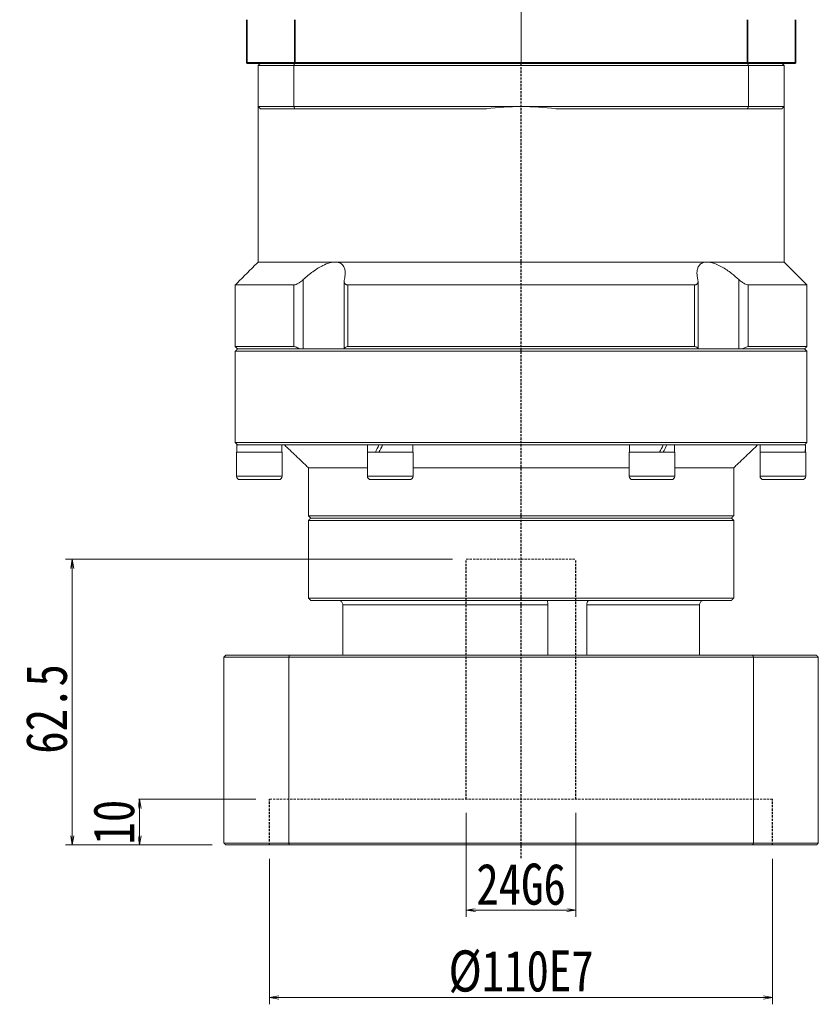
# Model space of a CAD drawing. Header units: millimetres. Extents: x -34 to 938, y -14 to 671.
# Tile 3 of 8: x 128 to 303, y 225 to 441. Entities that reach past the tile are written whole.
import ezdxf

# ---------------------------------------------------------------- set-up
doc = ezdxf.new("R2010")
doc.units = ezdxf.units.MM
doc.linetypes.add('DASHED', pattern=[0.75, 0.5, -0.25])
doc.linetypes.add('点画线', pattern=[18, 12, -2, 2, -2])
for name, color, linetype, lineweight in [('EB0', 7, 'Continuous', 35), ('中心线层', 1, '点画线', 18), ('尺寸线层', 3, 'Continuous', 18), ('粗实线', 7, 'Continuous', 40), ('粗实线层', 7, 'Continuous', 35)]:
    doc.layers.add(name, color=color, linetype=linetype, lineweight=lineweight)
doc.styles.add('宋体', font='SimSun.ttf', dxfattribs={"width": 0.8})
doc.dimstyles.new('A水平标注$0', dxfattribs={"dimtxt": 3.5, "dimasz": 2, "dimexe": 1.5, "dimexo": 3, "dimgap": 1.1, "dimtad": 1, "dimtoh": 1, "dimdec": 4, "dimdsep": 46, "dimtxsty": '宋体', "dimblk": 'OPEN', "dimcen": 3, "dimclrd": 3, "dimclre": 3, "dimclrt": 6, "dimadec": 0, "dimazin": 0, "dimtm": 1e-09, "dimtfac": 1, "dimtdec": 4, "dimtix": 1, "dimtmove": 0, "dimatfit": 3, "dimldrblk": 'OPEN', "dimfxl": 0, "dimlwd": 13, "dimlwe": 13, "dimarcsym": 0})

# ---------------------------------------------------------------- blocks, each defined once
blk = doc.blocks.new('_Open')
at = {"color": 0, "linetype": 'ByBlock', "lineweight": -2}
for p, q in [((-1, 0.17), (0, 0)), ((-1, -0.17), (0, 0)), ((0, 0), (-1, 0))]:
    blk.add_line(p, q, dxfattribs=at)
blk = doc.blocks.new('*D33')
at = {"layer": 'Defpoints', "color": 0, "transparency": 16777216}
for p in [(182.57, 260.02), (292.57, 260.02), (292.57, 226.67)]:
    blk.add_point(p, dxfattribs=at)
at = {"layer": '尺寸线层', "color": 3, "lineweight": 13, "transparency": 16777216}
for p, q in [((182.57, 257.02), (182.57, 225.17)), ((292.57, 257.02), (292.57, 225.17)), ((184.57, 226.67), (290.57, 226.67))]:
    blk.add_line(p, q, dxfattribs=at)
at = {"layer": '尺寸线层', "color": 3, "lineweight": 13, "transparency": 16777216, "xscale": 2, "yscale": 2, "zscale": 2, "rotation": 180}
blk.add_blockref('_Open', (182.57, 226.67), dxfattribs=at)
at = {"layer": '尺寸线层', "color": 3, "lineweight": 13, "transparency": 16777216, "xscale": 2, "yscale": 2, "zscale": 2}
blk.add_blockref('_Open', (292.57, 226.67), dxfattribs=at)
at = {"layer": '尺寸线层', "color": 6, "transparency": 16777216, "insert": (237.57, 232.27), "char_height": 9, "attachment_point": 5, "style": '宋体', "bg_fill": 3, "box_fill_scale": 1.1, "bg_fill_color": 257, "bg_fill_transparency": 0}
blk.add_mtext('%%C110E7', dxfattribs=at)
blk = doc.blocks.new('*D34')
at = {"layer": 'Defpoints', "color": 0, "transparency": 16777216}
for p in [(225.57, 270.02), (249.57, 270.02), (249.57, 245.78)]:
    blk.add_point(p, dxfattribs=at)
at = {"layer": '尺寸线层', "color": 3, "lineweight": 13, "transparency": 16777216}
for p, q in [((225.57, 267.02), (225.57, 244.28)), ((249.57, 267.02), (249.57, 244.28)), ((227.57, 245.78), (247.57, 245.78))]:
    blk.add_line(p, q, dxfattribs=at)
at = {"layer": '尺寸线层', "color": 3, "lineweight": 13, "transparency": 16777216, "xscale": 2, "yscale": 2, "zscale": 2, "rotation": 180}
blk.add_blockref('_Open', (225.57, 245.78), dxfattribs=at)
at = {"layer": '尺寸线层', "color": 3, "lineweight": 13, "transparency": 16777216, "xscale": 2, "yscale": 2, "zscale": 2}
blk.add_blockref('_Open', (249.57, 245.78), dxfattribs=at)
at = {"layer": '尺寸线层', "color": 6, "transparency": 16777216, "insert": (237.57, 251.38), "char_height": 9, "attachment_point": 5, "style": '宋体', "bg_fill": 3, "box_fill_scale": 1.1, "bg_fill_color": 256, "bg_fill_true_color": 13158600, "bg_fill_transparency": 0}
blk.add_mtext('24G6', dxfattribs=at)
blk = doc.blocks.new('*D35')
at = {"layer": 'Defpoints', "color": 0, "transparency": 16777216}
for p in [(182.57, 270.02), (154.13, 260.02), (172.97, 260.02)]:
    blk.add_point(p, dxfattribs=at)
at = {"layer": '尺寸线层', "color": 3, "lineweight": 13, "transparency": 16777216}
for p, q in [((179.57, 270.02), (152.63, 270.02)), ((154.13, 268.02), (154.13, 262.02)), ((169.97, 260.02), (152.63, 260.02))]:
    blk.add_line(p, q, dxfattribs=at)
at = {"layer": '尺寸线层', "color": 3, "lineweight": 13, "transparency": 16777216, "xscale": 2, "yscale": 2, "zscale": 2}
for p, rotation in [((154.13, 270.02), 90), ((154.13, 260.02), 270)]:
    blk.add_blockref('_Open', p, dxfattribs=dict(at, rotation=rotation))
at = {"layer": '尺寸线层', "color": 6, "transparency": 16777216, "insert": (148.53, 265.02), "char_height": 9, "attachment_point": 5, "rotation": 90, "style": '宋体', "bg_fill": 3, "box_fill_scale": 1.1, "bg_fill_color": 257, "bg_fill_transparency": 0}
blk.add_mtext('10', dxfattribs=at)
blk = doc.blocks.new('*D36')
at = {"layer": 'Defpoints', "color": 0, "transparency": 16777216}
for p in [(225.57, 322.52), (139.41, 260.02), (172.97, 260.02)]:
    blk.add_point(p, dxfattribs=at)
at = {"layer": '尺寸线层', "color": 3, "lineweight": 13, "transparency": 16777216}
for p, q in [((222.57, 322.52), (137.91, 322.52)), ((139.41, 320.52), (139.41, 262.02)), ((169.97, 260.02), (137.91, 260.02))]:
    blk.add_line(p, q, dxfattribs=at)
at = {"layer": '尺寸线层', "color": 3, "lineweight": 13, "transparency": 16777216, "xscale": 2, "yscale": 2, "zscale": 2}
for p, rotation in [((139.41, 322.52), 90), ((139.41, 260.02), 270)]:
    blk.add_blockref('_Open', p, dxfattribs=dict(at, rotation=rotation))
at = {"layer": '尺寸线层', "color": 6, "transparency": 16777216, "insert": (133.81, 289.77), "char_height": 9, "attachment_point": 5, "rotation": 90, "style": '宋体', "bg_fill": 3, "box_fill_scale": 1.1, "bg_fill_color": 257, "bg_fill_transparency": 0}
blk.add_mtext('62.5', dxfattribs=at)

msp = doc.modelspace()

# ---------------------------------------------------------------- linework, layer by layer
at = {"color": 7, "linetype": 'Continuous', "lineweight": 15}
for p, q in [((188.05697, 431.01548), (180.56707, 431.01548)), ((287.07717, 431.01548), (188.05697, 431.01548)), ((294.56707, 431.01548), (287.07717, 431.01548)), ((180.06707, 430.51548), (187.87049, 430.51548)), ((180.06707, 430.51548), (180.06707, 421.51548)), ((187.87049, 430.51548), (287.26364, 430.51548)), ((187.87049, 421.51548), (187.87049, 430.51548)), ((287.26364, 430.51548), (287.26364, 421.51548)), ((287.26364, 430.51548), (295.06707, 430.51548)), ((295.06707, 421.51548), (295.06707, 430.51548)), ((187.87049, 421.51548), (180.06707, 421.51548)), ((180.56707, 421.01548), (188.05697, 421.01548)), ((237.56707, 421.51548), (187.87049, 421.51548)), ((188.05697, 421.01548), (230.00069, 421.01548)), ((287.26364, 421.51548), (237.56707, 421.51548)), ((245.13344, 421.01548), (287.07717, 421.01548)), ((287.07717, 421.01548), (294.56707, 421.01548)), ((295.06707, 421.51548), (287.26364, 421.51548)), ((196.90843, 387.51548), (180.06707, 387.51548)), ((278.22571, 387.51548), (196.90843, 387.51548)), ((295.06707, 387.51548), (278.22571, 387.51548)), ((189.92183, 368.51548), (189.92183, 383.66285)), ((285.2123, 383.66285), (285.2123, 368.51548)), ((187.88306, 382.51548), (175.06707, 382.51548)), ((187.88306, 382.51548), (187.88306, 369.01548)), ((275.48474, 382.51548), (199.6494, 382.51548)), ((199.6494, 369.01548), (199.6494, 382.51548)), ((275.48474, 382.51548), (275.48474, 369.01548)), ((300.06707, 382.51548), (287.25107, 382.51548)), ((287.25107, 369.01548), (287.25107, 382.51548)), ((187.88306, 369.01548), (175.06707, 369.01548)), ((237.56707, 368.51548), (175.56707, 368.51548)), ((175.56707, 368.51548), (189.10444, 368.51548)), ((198.897, 368.51548), (276.23713, 368.51548)), ((275.48474, 369.01548), (199.6494, 369.01548)), ((299.56707, 368.51548), (237.56707, 368.51548)), ((286.02969, 368.51548), (299.56707, 368.51548)), ((300.06707, 369.01548), (287.25107, 369.01548)), ((175.06707, 368.01548), (237.56707, 368.01548)), ((237.56707, 368.01548), (300.06707, 368.01548)), ((300.06707, 348.01548), (175.06707, 348.01548)), ((175.37707, 347.51548), (175.56707, 347.51548)), ((175.58314, 347.51548), (175.4642, 347.51548)), ((175.58314, 347.51548), (205.35232, 347.51548)), ((206.47207, 347.51548), (205.35232, 347.51548)), ((206.47207, 347.51548), (206.56707, 347.51548)), ((206.53721, 347.51548), (207.27207, 347.51548)), ((207.79789, 347.51548), (207.31563, 347.51548)), ((207.79789, 347.51548), (267.33624, 347.51548)), ((268.66207, 347.51548), (267.33624, 347.51548)), ((268.59692, 347.51548), (269.4185, 347.51548)), ((269.4185, 347.51548), (269.36362, 347.51548)), ((269.78181, 347.51548), (269.4185, 347.51548)), ((269.78181, 347.51548), (299.55099, 347.51548)), ((299.75707, 347.51548), (299.56707, 347.51548)), ((299.66993, 347.51548), (299.56707, 347.51548)), ((180.31707, 345.91548), (175.31707, 345.91548)), ((185.31707, 345.91548), (180.31707, 345.91548)), ((213.27219, 345.91548), (203.94207, 345.91548)), ((213.94207, 345.91548), (213.27219, 345.91548)), ((271.19207, 345.91548), (261.19207, 345.91548)), ((299.81707, 345.91548), (289.81707, 345.91548)), ((203.94207, 342.51548), (191.06707, 342.51548)), ((261.19207, 342.51548), (213.94207, 342.51548)), ((284.06707, 342.51548), (271.19207, 342.51548)), ((180.31707, 340.66548), (175.31707, 340.66548)), ((185.31707, 340.66548), (180.31707, 340.66548)), ((213.27219, 340.66548), (203.94207, 340.66548)), ((213.94207, 340.66548), (213.27219, 340.66548)), ((271.19207, 340.66548), (261.19207, 340.66548)), ((299.81707, 340.66548), (289.81707, 340.66548)), ((176.06707, 339.91548), (180.31707, 339.91548)), ((180.31707, 339.91548), (184.56707, 339.91548)), ((204.69207, 339.91548), (212.62267, 339.91548)), ((212.62267, 339.91548), (213.19207, 339.91548)), ((261.94207, 339.91548), (270.44207, 339.91548)), ((290.56707, 339.91548), (299.06707, 339.91548)), ((284.06707, 332.01548), (191.06707, 332.01548)), ((191.06707, 331.01548), (237.56707, 331.01548)), ((191.56707, 331.51548), (283.56707, 331.51548)), ((237.56707, 331.51548), (191.56707, 331.51548)), ((283.56707, 331.51548), (237.56707, 331.51548)), ((237.56707, 331.01548), (284.06707, 331.01548)), ((284.06707, 314.01548), (191.06707, 314.01548)), ((191.56707, 313.51548), (283.56707, 313.51548)), ((198.5663, 312.51548), (243.3955, 312.51548)), ((198.5663, 301.51548), (198.5663, 312.51548)), ((243.3955, 312.51548), (243.3955, 301.51548)), ((251.92691, 301.51548), (251.92691, 312.51548)), ((251.92691, 312.51548), (276.56783, 312.51548)), ((276.56783, 312.51548), (276.56783, 301.51548)), ((186.89903, 301.51548), (172.96707, 301.51548)), ((288.2351, 301.51548), (186.89903, 301.51548)), ((302.16707, 301.51548), (288.2351, 301.51548)), ((172.56707, 301.11548), (186.76106, 301.11548)), ((172.56707, 301.11548), (172.56707, 260.41548)), ((186.76106, 301.11548), (186.76106, 260.41548)), ((186.76106, 301.11548), (288.37307, 301.11548)), ((288.37307, 301.11548), (302.56707, 301.11548)), ((288.37307, 301.11548), (288.37307, 260.41548)), ((302.56707, 301.11548), (302.56707, 260.41548)), ((186.76106, 260.41548), (172.56707, 260.41548)), ((172.96707, 260.01548), (186.89903, 260.01548)), ((288.37307, 260.41548), (186.76106, 260.41548)), ((186.89903, 260.01548), (288.2351, 260.01548)), ((288.2351, 260.01548), (302.16707, 260.01548)), ((302.56707, 260.41548), (288.37307, 260.41548))]:
    msp.add_line(p, q, dxfattribs=at)
at = {"color": 1, "linetype": 'DASHED'}
msp.add_line((237.56707, 257.15156), (237.56707, 431.01548), dxfattribs=at)
at = {"color": 6, "linetype": 'DASHED', "lineweight": 15}
for p, q in [((225.56707, 322.51548), (249.56707, 322.51548)), ((182.56707, 270.01548), (292.56707, 270.01548))]:
    msp.add_line(p, q, dxfattribs=at)
at = {"color": 6, "linetype": 'DASHED'}
for p, q in [((182.56707, 260.01548), (182.56707, 270.01548)), ((292.56707, 260.01548), (292.56707, 270.01548))]:
    msp.add_line(p, q, dxfattribs=at)
at = {"color": 7, "linetype": 'Continuous', "lineweight": 15}
for centre, radius, start, end in [((237.56707, 364.01548), 57.5, 90, 97.5614297), ((237.56707, 364.01548), 57.5, 82.4385703, 90), ((176.06707, 340.66548), 0.75, 180, 270), ((184.56707, 340.66548), 0.75, 270, 0), ((204.69207, 340.66548), 0.75, 180, 270), ((213.19207, 340.66548), 0.75, 270, 0), ((261.94207, 340.66548), 0.75, 180, 270), ((270.44207, 340.66548), 0.75, 270, 0), ((290.56707, 340.66548), 0.75, 180, 270), ((299.06707, 340.66548), 0.75, 270, 0)]:
    msp.add_arc(centre, radius, start, end, dxfattribs=at)
at = {"color": 7, "linetype": 'Continuous', "lineweight": 15, "extrusion": (0, 0, -1)}
for centre, major_axis, ratio, start_param, end_param in [((180.31707, 345.91548), (0, 8.55633), 0.577350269, 4.71238898, 4.900492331), ((180.31707, 347.51548), (0, 8.55633), 0.577350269, 4.618754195, 4.71238898), ((208.94207, 347.51548), (4.54557, 8.49348), 0.227735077, 4.403003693, 4.591107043), ((208.94207, 345.91548), (4.54557, 8.49348), 0.227735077, 4.591107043, 4.779210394), ((208.94207, 347.51548), (3.07332, 5.74255), 0.227735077, 4.466025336, 4.591107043), ((266.19207, 347.51548), (4.54557, 8.49348), 0.227735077, 1.44951439, 1.63761774), ((266.19207, 345.91548), (4.54557, 8.49348), 0.227735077, 1.261411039, 1.44951439), ((294.81707, 347.51548), (0, 8.55633), 0.577350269, 1.570796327, 1.758899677), ((294.81707, 345.91548), (0, 8.55633), 0.577350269, 1.477161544, 1.570796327), ((266.19207, 345.91548), (3.07332, 5.74255), 0.227735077, 1.32443269, 1.44951439)]:
    msp.add_ellipse(centre, major_axis=major_axis, ratio=ratio, start_param=start_param, end_param=end_param, dxfattribs=at)
at = {"color": 7, "linetype": 'Continuous', "lineweight": 15}
for points in [[(180.06707, 430.51548), (180.56707, 431.01548)], [(187.87049, 430.51548), (188.05697, 431.01548)], [(287.26364, 430.51548), (287.07717, 431.01548)], [(294.56707, 431.01548), (295.06707, 430.51548)], [(180.06707, 387.51548), (180.06707, 421.51548)], [(180.06707, 421.51548), (180.56707, 421.01548)], [(187.87049, 421.51548), (188.05697, 421.01548)], [(287.26364, 421.51548), (287.07717, 421.01548)], [(294.56707, 421.01548), (295.06707, 421.51548)], [(295.06707, 421.51548), (295.06707, 387.51548)], [(175.06707, 382.51548), (180.06707, 387.51548)], [(295.06707, 387.51548), (300.06707, 382.51548)], [(175.06707, 369.01548), (175.06707, 382.51548)], [(198.86276, 368.51548), (198.86276, 383.28538)], [(276.27137, 383.28569), (276.27137, 368.51548)], [(300.06707, 382.51548), (300.06707, 369.01548)], [(175.56707, 368.51548), (175.06707, 369.01548)], [(175.06707, 368.01548), (175.56707, 368.51548)], [(300.06707, 369.01548), (299.56707, 368.51548)], [(299.56707, 368.51548), (300.06707, 368.01548)], [(175.06707, 348.01548), (175.06707, 368.01548)], [(300.06707, 368.01548), (300.06707, 348.01548)], [(175.56707, 347.51548), (175.06707, 348.01548)], [(185.25707, 347.51548), (185.25707, 345.91548)], [(191.06707, 342.51548), (185.81707, 347.51548)], [(204.00207, 345.91548), (204.00207, 347.51548)], [(213.88207, 347.51548), (213.88207, 345.91548)], [(261.25207, 345.91548), (261.25207, 347.51548)], [(271.13207, 347.51548), (271.13207, 345.91548)], [(289.31707, 347.51548), (284.06707, 342.51548)], [(289.87707, 345.91548), (289.87707, 347.51548)], [(300.06707, 348.01548), (299.56707, 347.51548)], [(175.31707, 340.66548), (175.31707, 345.91548)], [(185.31707, 345.91548), (185.31707, 340.66548)], [(203.94207, 340.66548), (203.94207, 345.91548)], [(213.94207, 345.91548), (213.94207, 340.66548)], [(261.19207, 340.66548), (261.19207, 345.91548)], [(271.19207, 345.91548), (271.19207, 340.66548)], [(289.81707, 340.66548), (289.81707, 345.91548)], [(299.81707, 345.91548), (299.81707, 340.66548)], [(191.06707, 332.01548), (191.06707, 342.51548)], [(284.06707, 342.51548), (284.06707, 332.01548)], [(191.56707, 331.51548), (191.06707, 332.01548)], [(284.06707, 332.01548), (283.56707, 331.51548)], [(191.06707, 331.01548), (191.56707, 331.51548)], [(191.06707, 314.01548), (191.06707, 331.01548)], [(283.56707, 331.51548), (284.06707, 331.01548)], [(284.06707, 331.01548), (284.06707, 314.01548)], [(191.56707, 313.51548), (191.06707, 314.01548)], [(284.06707, 314.01548), (283.56707, 313.51548)], [(172.56707, 301.11548), (172.96707, 301.51548)], [(186.76106, 301.11548), (186.89903, 301.51548)], [(288.37307, 301.11548), (288.2351, 301.51548)], [(302.16707, 301.51548), (302.56707, 301.11548)], [(172.56707, 260.41548), (172.96707, 260.01548)], [(186.89903, 260.01548), (186.76106, 260.41548)], [(288.2351, 260.01548), (288.37307, 260.41548)], [(302.16707, 260.01548), (302.56707, 260.41548)]]:
    msp.add_open_spline(points, degree=1, dxfattribs=at)
for points, knots in [([(196.90843, 387.51548), (196.5069, 387.47712), (195.67576, 387.39771), (194.34352, 386.84369), (193.1183, 386.15549), (191.63022, 385.15371), (190.6108, 384.26409), (189.92183, 383.66285)], [0, 0, 0, 0, 1.493533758, 3.091577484, 4.322036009, 5.554470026, 8.123989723, 8.123989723, 8.123989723, 8.123989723]), ([(198.91378, 383.66285), (198.96527, 383.89611), (199.06864, 384.36448), (199.12348, 385.08401), (199.06768, 385.81223), (198.85587, 386.44866), (198.51154, 386.93901), (198.09314, 387.26128), (197.58455, 387.45699), (197.17869, 387.51295), (196.94052, 387.51518), (196.90843, 387.51548)], [0, 0, 0, 0, 0.626246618, 1.257495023, 2.032414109, 2.823629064, 3.42820033, 4.048095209, 4.555440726, 5.077036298, 5.158257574, 5.158257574, 5.158257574, 5.158257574]), ([(278.22571, 387.51548), (278.0449, 387.50632), (277.67868, 387.48777), (277.20976, 387.33745), (276.80831, 387.09822), (276.43779, 386.71537), (276.15464, 386.15839), (276.01548, 385.41237), (276.02738, 384.57467), (276.15569, 383.96836), (276.22035, 383.66285)], [0, 0, 0, 0, 0.468845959, 0.949596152, 1.451964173, 1.965089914, 2.734777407, 3.526210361, 4.335728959, 5.157885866, 5.157885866, 5.157885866, 5.157885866]), ([(285.2123, 383.66285), (284.68565, 384.12779), (283.83412, 384.87952), (282.54402, 385.81179), (281.22985, 386.62887), (279.75491, 387.30452), (278.70047, 387.51106), (278.25817, 387.51518), (278.22571, 387.51548)], [0, 0, 0, 0, 1.982297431, 3.205120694, 4.453658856, 6.379550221, 7.997496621, 8.125663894, 8.125663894, 8.125663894, 8.125663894]), ([(189.92183, 383.66285), (189.66318, 383.44134), (189.23636, 383.07581), (188.60958, 382.71244), (188.17365, 382.54081), (187.96888, 382.52296), (187.88306, 382.51548)], [0, 0, 0, 0, 0.923658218, 1.524159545, 2.020218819, 2.378137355, 2.378137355, 2.378137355, 2.378137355]), ([(199.6494, 382.51548), (199.58115, 382.51879), (199.4423, 382.52552), (199.26959, 382.57877), (199.12611, 382.66007), (199.00273, 382.7796), (198.90994, 382.94439), (198.86124, 383.15802), (198.85888, 383.39883), (198.89538, 383.57433), (198.91378, 383.66285)], [0, 0, 0, 0, 0.165195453, 0.336098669, 0.501143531, 0.67031152, 0.899665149, 1.135559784, 1.381616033, 1.632058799, 1.632058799, 1.632058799, 1.632058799]), ([(276.22035, 383.66285), (276.2421, 383.55265), (276.28625, 383.32908), (276.26029, 383.0619), (276.1814, 382.85621), (276.07671, 382.71783), (275.93894, 382.61451), (275.79216, 382.55384), (275.63834, 382.52099), (275.53624, 382.51733), (275.48474, 382.51548)], [0, 0, 0, 0, 0.312581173, 0.634124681, 0.837734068, 1.046108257, 1.214079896, 1.386575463, 1.508153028, 1.631948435, 1.631948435, 1.631948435, 1.631948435]), ([(287.25107, 382.51548), (287.1304, 382.52947), (286.88959, 382.55737), (286.38339, 382.78489), (285.79982, 383.15234), (285.41241, 383.48897), (285.2123, 383.66285)], [0, 0, 0, 0, 0.48914015, 0.976123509, 1.653805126, 2.377879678, 2.377879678, 2.377879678, 2.377879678]), ([(187.88306, 369.01548), (188.0036, 369.00132), (188.24416, 368.97305), (188.68277, 368.77934), (188.96755, 368.60114), (189.10444, 368.51548)], [0, 0, 0, 0, 0.457440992, 0.912864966, 1.334419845, 1.334419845, 1.334419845, 1.334419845]), ([(198.897, 368.51548), (198.94537, 368.62626), (199.03429, 368.82993), (199.32061, 368.99126), (199.55372, 369.00843), (199.6494, 369.01548)], [0, 0, 0, 0, 0.4023771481, 0.7397651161, 0.974629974, 0.974629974, 0.974629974, 0.974629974]), ([(275.48474, 369.01548), (275.61856, 369.00132), (275.88563, 368.97305), (276.1309, 368.77934), (276.20264, 368.60114), (276.23713, 368.51548)], [0, 0, 0, 0, 0.33430891, 0.6671437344, 0.9752262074, 0.9752262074, 0.9752262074, 0.9752262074]), ([(286.02969, 368.51548), (286.20967, 368.62626), (286.54055, 368.82993), (286.96868, 368.99126), (287.1689, 369.00843), (287.25107, 369.01548)], [0, 0, 0, 0, 0.551089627, 1.013171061, 1.334838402, 1.334838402, 1.334838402, 1.334838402]), ([(198.5663, 312.51548), (198.55607, 312.62556), (198.5356, 312.8457), (198.37603, 313.1406), (198.13681, 313.36852), (197.85932, 313.49627), (197.66882, 313.5099), (197.59084, 313.51548)], [0, 0, 0, 0, 0.324175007, 0.648284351, 0.979229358, 1.316860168, 1.550819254, 1.550819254, 1.550819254, 1.550819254]), ([(243.36548, 313.39196), (243.36501, 313.38448), (243.36203, 313.3374), (243.37468, 313.15421), (243.39085, 312.86121), (243.39395, 312.63074), (243.3955, 312.51548)], [0, 0, 0, 0, 0.0513915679, 0.3237471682, 0.6004135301, 0.8771995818, 0.8771995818, 0.8771995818, 0.8771995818]), ([(251.92691, 312.51548), (251.93354, 312.62556), (251.94679, 312.8457), (252.04613, 313.1406), (252.18257, 313.36852), (252.32423, 313.49627), (252.40676, 313.5099), (252.44054, 313.51548)], [0, 0, 0, 0, 0.251379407, 0.502707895, 0.759337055, 1.021150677, 1.202572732, 1.202572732, 1.202572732, 1.202572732]), ([(277.54329, 313.51548), (277.5264, 313.5152), (277.40108, 313.51313), (277.16885, 313.4598), (276.88819, 313.28455), (276.67929, 313.02113), (276.57974, 312.74729), (276.57086, 312.57447), (276.56783, 312.51548)], [0, 0, 0, 0, 0.05070556, 0.376081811, 0.704498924, 1.040598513, 1.377079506, 1.551483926, 1.551483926, 1.551483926, 1.551483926])]:
    msp.add_open_spline(points, degree=3, knots=knots, dxfattribs=at)
at = {"layer": 'EB0'}
msp.add_line((295.06707, 431.01581), (180.06707, 431.01581), dxfattribs=at)
msp.add_line((295.06707, 431.01581), (180.06707, 431.01581), dxfattribs=at)
at = {"layer": '中心线层'}
msp.add_line((237.56707, 431.01581), (237.56707, 583.51548), dxfattribs=at)
at = {"layer": '粗实线', "color": 0, "lineweight": 40}
msp.add_line((297.56707, 431.01548), (177.56707, 431.01548), dxfattribs=at)
at = {"layer": '粗实线层'}
for p, q in [((177.56707, 431.01548), (177.56707, 440.51548)), ((188.05697, 431.01548), (188.05697, 440.51548)), ((287.07717, 431.01548), (287.07717, 440.51548)), ((297.56707, 431.01548), (297.56707, 440.51548))]:
    msp.add_line(p, q, dxfattribs=at)

# ---------------------------------------------------------------- next in the draw order: dimensions: what is measured, and where the dimension line sits
at = {"layer": '尺寸线层'}
dim = msp.add_linear_dim(base=(292.56707, 226.67081), p1=(182.56707, 260.01548), p2=(292.56707, 260.01548), text='%%C<>E7', dimstyle='A水平标注$0', override={"dimtxt": 9, "dimdec": 1, "dimpost": '<>', "dimblk": 'Open', "dimtvp": 0.1, "dimtfill": 1, "dimtfillclr": 256}, dxfattribs=at)
dim.commit()
dim.dimension.update_dxf_attribs({"geometry": '*D33', "text_midpoint": (237.56707, 232.27081)})

# ---------------------------------------------------------------- next in the draw order: dimensions: what is measured, and where the dimension line sits
dim = msp.add_linear_dim(base=(154.13104, 260.01548), p1=(182.56707, 270.01548), p2=(172.96707, 260.01548), angle=90, dimstyle='A水平标注$0', override={"dimtxt": 9, "dimdec": 1, "dimpost": '<>', "dimblk": 'Open', "dimtvp": 0.1, "dimtfill": 1, "dimtfillclr": 256}, dxfattribs=at)
dim.commit()
dim.dimension.update_dxf_attribs({"geometry": '*D35', "text_midpoint": (154.13104, 265.01548), "dimtype": 160})
dim = msp.add_linear_dim(base=(249.56707, 245.78307), p1=(225.56707, 270.01548), p2=(249.56707, 270.01548), text='<>G6', dimstyle='A水平标注$0', override={"dimtxt": 9, "dimdec": 1, "dimpost": '<>', "dimblk": 'Open', "dimtvp": 0.1, "dimtfill": 1, "dimtfillclr": 256}, dxfattribs=at)
dim.commit()
dim.dimension.update_dxf_attribs({"geometry": '*D34', "text_midpoint": (237.56707, 245.78307), "dimtype": 160})

# ---------------------------------------------------------------- next in the draw order: linework, layer by layer
at = {"color": 6, "linetype": 'DASHED'}
msp.add_line((249.56707, 270.01548), (249.56707, 322.51548), dxfattribs=at)

# ---------------------------------------------------------------- next in the draw order: dimensions: what is measured, and where the dimension line sits
at = {"layer": '尺寸线层'}
dim = msp.add_linear_dim(base=(139.41382, 260.01548), p1=(225.56707, 322.51548), p2=(172.96707, 260.01548), angle=90, dimstyle='A水平标注$0', override={"dimtxt": 9, "dimdec": 1, "dimpost": '<>', "dimblk": 'Open', "dimtvp": 0.1, "dimtfill": 1, "dimtfillclr": 256}, dxfattribs=at)
dim.commit()
dim.dimension.update_dxf_attribs({"geometry": '*D36', "text_midpoint": (139.41382, 289.76548), "dimtype": 160})

# ---------------------------------------------------------------- next in the draw order: linework, layer by layer
at = {"color": 6, "linetype": 'DASHED'}
msp.add_line((225.56707, 270.01548), (225.56707, 322.51548), dxfattribs=at)

doc.saveas('drawing.dxf')
